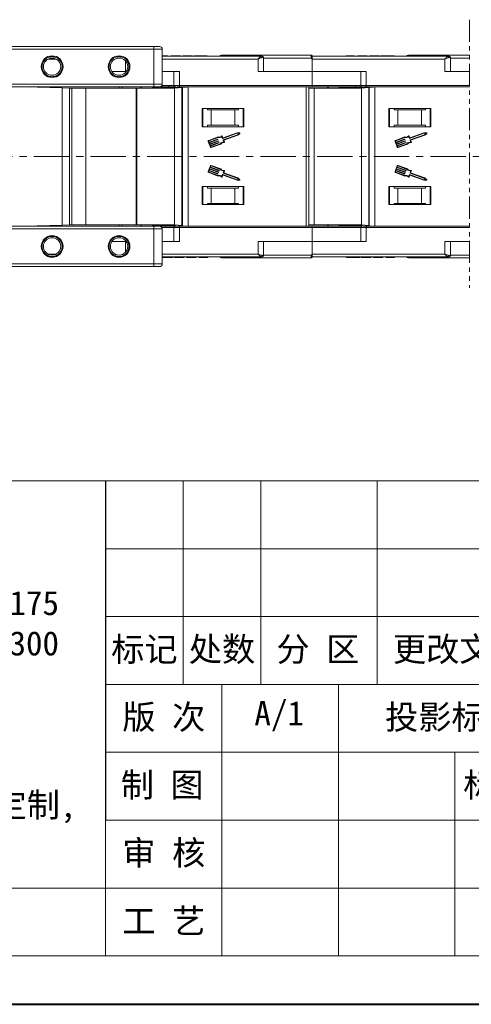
# Model space of a CAD drawing. Header units: millimetres. Extents: x 4016 to 5477, y 50 to 1083.
# Tile 11 of 42: x 4803 to 4965, y 50 to 404. Entities that reach past the tile are written whole.
import ezdxf

# ---------------------------------------------------------------- set-up
doc = ezdxf.new("R2010")
doc.units = ezdxf.units.MM
doc.linetypes.add('CENTERX2', pattern=[20.32, 12.7, -2.54, 2.54, -2.54])
doc.linetypes.add('PHANTOM2', pattern=[31.75, 15.875, -3.175, 3.175, -3.175, 3.175, -3.175])
doc.layers.add('标注线', color=7, linetype='Continuous', lineweight=15)
doc.styles.add('样式 6', font='仿宋_GB2312.ttf')

msp = doc.modelspace()

# ---------------------------------------------------------------- linework, layer by layer
at = {"color": 3, "linetype": 'PHANTOM2', "lineweight": 9, "ltscale": 0.5}
msp.add_line((4964.045, 403.53), (4964.044, 307.256), dxfattribs=at)
at = {"color": 7, "linetype": 'Continuous', "lineweight": 15}
for p, q in [((4850.889, 393.919), (4798.349, 393.919)), ((4798.349, 392.919), (4850.889, 392.919)), ((4850.889, 392.919), (4850.889, 393.919)), ((4850.889, 392.919), (4850.889, 380.419)), ((4853.889, 392.919), (4850.889, 392.919)), ((4853.889, 380.419), (4853.889, 392.919)), ((4812.958, 389.419), (4815.82, 389.419)), ((4840.669, 384.919), (4840.669, 388.769)), ((4889.375, 390.419), (4853.889, 390.419)), ((4853.889, 389.419), (4888.257, 389.419)), ((4854.341, 390.419), (4854.341, 390.619)), ((4855.893, 390.419), (4855.893, 390.619)), ((4856.002, 390.419), (4856.002, 390.619)), ((4857.028, 390.419), (4857.028, 390.619)), ((4857.989, 390.619), (4857.028, 390.619)), ((4857.989, 390.619), (4857.989, 390.419)), ((4860.105, 390.619), (4857.989, 390.619)), ((4860.105, 390.419), (4860.105, 390.619)), ((4860.425, 390.619), (4860.105, 390.619)), ((4860.425, 390.419), (4860.425, 390.619)), ((4864.784, 390.619), (4861.259, 390.619)), ((4861.259, 390.419), (4861.259, 390.619)), ((4864.784, 390.619), (4864.784, 390.419)), ((4865.297, 390.419), (4865.297, 390.619)), ((4867.676, 390.619), (4867.676, 390.419)), ((4870.041, 390.419), (4870.041, 390.619)), ((4888.257, 389.419), (4888.257, 384.919)), ((4890.257, 389.919), (4889.748, 389.919)), ((4890.257, 384.919), (4890.257, 389.919)), ((4907.435, 389.769), (4890.257, 389.769)), ((4907.319, 390.769), (4907.319, 390.769)), ((4907.669, 389.419), (4907.435, 389.769)), ((4956.375, 390.419), (4907.669, 390.419)), ((4907.669, 389.419), (4955.257, 389.419)), ((4907.669, 384.919), (4907.669, 389.419)), ((4919.797, 390.419), (4919.797, 390.619)), ((4921.341, 390.419), (4921.341, 390.619)), ((4922.893, 390.419), (4922.893, 390.619)), ((4923.002, 390.419), (4923.002, 390.619)), ((4924.989, 390.619), (4924.028, 390.619)), ((4924.028, 390.419), (4924.028, 390.619)), ((4924.989, 390.619), (4924.989, 390.419)), ((4927.105, 390.619), (4924.989, 390.619)), ((4927.105, 390.419), (4927.105, 390.619)), ((4927.425, 390.619), (4927.105, 390.619)), ((4927.425, 390.419), (4927.425, 390.619)), ((4931.784, 390.619), (4928.259, 390.619)), ((4928.259, 390.419), (4928.259, 390.619)), ((4931.784, 390.619), (4931.784, 390.419)), ((4932.297, 390.419), (4932.297, 390.619)), ((4934.676, 390.619), (4934.676, 390.419)), ((4937.041, 390.419), (4937.041, 390.619)), ((4955.257, 389.419), (4955.257, 384.919)), ((4957.257, 389.919), (4956.748, 389.919)), ((4957.257, 384.919), (4957.257, 389.919)), ((4964.045, 389.769), (4957.257, 389.769)), ((4835.83, 384.919), (4840.669, 384.919)), ((4840.948, 384.919), (4840.669, 384.919)), ((4840.669, 384.919), (4840.669, 384.568)), ((4860.08, 384.919), (4853.889, 384.919)), ((4858.08, 384.919), (4858.08, 379.919)), ((4860.08, 379.919), (4860.08, 384.919)), ((4888.257, 384.919), (4907.669, 384.919)), ((4927.08, 384.919), (4907.669, 384.919)), ((4907.669, 384.919), (4907.669, 379.919)), ((4925.08, 384.919), (4925.08, 379.919)), ((4927.08, 379.919), (4927.08, 384.919)), ((4955.257, 384.919), (4964.045, 384.919)), ((4850.889, 380.419), (4759.889, 380.419)), ((4850.889, 379.419), (4759.889, 379.419)), ((4804.629, 379.419), (4818.038, 379.042)), ((4805.452, 379.396), (4805.452, 379.419)), ((4805.929, 379.419), (4805.952, 379.417)), ((4806.132, 379.4), (4805.952, 379.417)), ((4805.952, 379.381), (4805.952, 379.417)), ((4806.485, 379.367), (4806.132, 379.4)), ((4806.132, 379.4), (4806.132, 379.376)), ((4818.038, 379.042), (4818.038, 341.919)), ((4820.65, 378.969), (4818.038, 379.042)), ((4820.65, 341.919), (4820.65, 378.969)), ((4820.65, 378.969), (4821.397, 378.969)), ((4821.397, 378.969), (4821.397, 341.919)), ((4826.498, 378.969), (4821.397, 378.969)), ((4826.498, 341.919), (4826.498, 378.969)), ((4844.534, 378.969), (4826.498, 378.969)), ((4838.459, 379.419), (4838.459, 378.969)), ((4839.459, 378.969), (4839.459, 379.419)), ((4844.534, 341.919), (4844.534, 378.969)), ((4844.764, 378.969), (4844.534, 378.969)), ((4844.764, 341.919), (4844.764, 378.969)), ((4858.33, 378.969), (4844.764, 378.969)), ((4846.159, 378.969), (4846.159, 379.419)), ((4846.459, 378.969), (4846.459, 379.419)), ((4850.274, 379.021), (4848.407, 378.969)), ((4850.274, 379.021), (4851.02, 379.042)), ((4850.274, 378.969), (4850.274, 379.021)), ((4853.889, 380.419), (4850.889, 380.419)), ((4850.889, 379.419), (4850.889, 380.419)), ((4862.573, 379.367), (4851.02, 379.042)), ((4851.02, 379.042), (4851.02, 378.969)), ((4858.08, 379.919), (4853.755, 379.919)), ((4860.08, 379.919), (4858.08, 379.919)), ((4860.928, 379.212), (4858.33, 378.969)), ((4858.33, 341.919), (4858.33, 378.969)), ((4907.669, 379.919), (4860.08, 379.919)), ((4860.08, 379.919), (4860.08, 379.419)), ((4860.08, 379.419), (4907.669, 379.419)), ((4861.131, 379.231), (4860.928, 379.212)), ((4860.928, 379.212), (4860.928, 341.919)), ((4863.128, 379.419), (4861.131, 379.231)), ((4861.131, 379.231), (4861.131, 341.919)), ((4863.128, 341.919), (4863.128, 379.419)), ((4905.459, 379.419), (4905.459, 341.919)), ((4906.459, 341.919), (4906.459, 379.419)), ((4908.419, 378.969), (4906.459, 378.969)), ((4907.669, 379.919), (4907.669, 379.419)), ((4925.08, 379.919), (4907.669, 379.919)), ((4908.419, 341.919), (4908.419, 378.969)), ((4925.33, 378.969), (4908.419, 378.969)), ((4913.159, 378.969), (4913.159, 379.419)), ((4913.459, 378.969), (4913.459, 379.419)), ((4917.274, 379.021), (4915.407, 378.969)), ((4917.274, 379.021), (4918.02, 379.042)), ((4917.274, 378.969), (4917.274, 379.021)), ((4929.573, 379.367), (4918.02, 379.042)), ((4918.02, 379.042), (4918.02, 378.969)), ((4927.08, 379.919), (4925.08, 379.919)), ((4927.928, 379.212), (4925.33, 378.969)), ((4925.33, 341.919), (4925.33, 378.969)), ((4964.044, 379.919), (4927.08, 379.919)), ((4927.08, 379.919), (4927.08, 379.419)), ((4927.08, 379.419), (4964.044, 379.419)), ((4928.131, 379.231), (4927.928, 379.212)), ((4927.928, 379.212), (4927.928, 341.919)), ((4930.128, 379.419), (4928.131, 379.231)), ((4928.131, 379.231), (4928.131, 341.919)), ((4930.128, 341.919), (4930.128, 379.419)), ((4883.169, 371.619), (4868.169, 371.619)), ((4868.169, 371.619), (4868.169, 365.119)), ((4868.419, 365.119), (4868.419, 371.619)), ((4870.055, 371.219), (4870.055, 371.619)), ((4870.055, 371.219), (4871.419, 371.219)), ((4871.419, 371.219), (4871.419, 365.719)), ((4879.919, 371.219), (4871.419, 371.219)), ((4879.919, 365.719), (4879.919, 371.219)), ((4879.919, 371.219), (4881.282, 371.219)), ((4881.282, 371.619), (4881.282, 371.219)), ((4882.919, 371.619), (4882.919, 365.119)), ((4883.169, 365.119), (4883.169, 371.619)), ((4950.169, 371.619), (4935.169, 371.619)), ((4935.169, 371.619), (4935.169, 365.119)), ((4935.419, 365.119), (4935.419, 371.619)), ((4937.055, 371.219), (4937.055, 371.619)), ((4937.055, 371.219), (4938.419, 371.219)), ((4938.419, 371.219), (4938.419, 365.719)), ((4946.919, 371.219), (4938.419, 371.219)), ((4946.919, 365.719), (4946.919, 371.219)), ((4946.919, 371.219), (4948.282, 371.219)), ((4948.282, 371.619), (4948.282, 371.219)), ((4949.919, 371.619), (4949.919, 365.119)), ((4950.169, 365.119), (4950.169, 371.619)), ((4818.038, 366.919), (4818.038, 329.795)), ((4820.65, 329.869), (4820.65, 366.919)), ((4821.397, 366.919), (4821.397, 329.869)), ((4826.498, 329.869), (4826.498, 366.919)), ((4844.534, 329.869), (4844.534, 366.919)), ((4844.764, 329.869), (4844.764, 366.919)), ((4858.33, 329.869), (4858.33, 366.919)), ((4860.928, 366.919), (4860.928, 329.625)), ((4861.131, 366.919), (4861.131, 329.606)), ((4863.128, 329.419), (4863.128, 366.919)), ((4868.169, 365.119), (4883.169, 365.119)), ((4870.055, 365.719), (4870.055, 365.119)), ((4871.419, 365.719), (4870.055, 365.719)), ((4879.919, 365.719), (4871.419, 365.719)), ((4881.282, 365.719), (4879.919, 365.719)), ((4881.282, 365.119), (4881.282, 365.719)), ((4905.459, 366.919), (4905.459, 329.419)), ((4906.459, 329.419), (4906.459, 366.919)), ((4908.419, 329.869), (4908.419, 366.919)), ((4925.33, 329.869), (4925.33, 366.919)), ((4927.928, 366.919), (4927.928, 329.625)), ((4928.131, 366.919), (4928.131, 329.606)), ((4930.128, 329.419), (4930.128, 366.919)), ((4935.169, 365.119), (4950.169, 365.119)), ((4937.055, 365.719), (4937.055, 365.119)), ((4938.419, 365.719), (4937.055, 365.719)), ((4946.919, 365.719), (4938.419, 365.719)), ((4948.282, 365.719), (4946.919, 365.719)), ((4948.282, 365.119), (4948.282, 365.719)), ((4873.94, 361.432), (4870.543, 360.191)), ((4870.606, 360.02), (4873.95, 361.241)), ((4873.782, 360.694), (4870.677, 359.56)), ((4870.739, 359.389), (4873.844, 360.523)), ((4873.871, 360.582), (4873.84, 360.667)), ((4875.303, 361.564), (4875.545, 360.902)), ((4875.654, 361.136), (4875.427, 361.756)), ((4875.603, 360.875), (4880.764, 362.76)), ((4880.737, 362.944), (4875.712, 361.109)), ((4880.952, 362.246), (4875.791, 360.361)), ((4875.982, 360.236), (4881.049, 362.088)), ((4881.687, 362.895), (4880.737, 362.944)), ((4880.764, 362.76), (4881.463, 362.724)), ((4881.463, 362.724), (4880.952, 362.246)), ((4881.049, 362.088), (4881.744, 362.738)), ((4940.94, 361.432), (4937.543, 360.191)), ((4937.606, 360.02), (4940.95, 361.241)), ((4940.782, 360.694), (4937.677, 359.56)), ((4937.739, 359.389), (4940.844, 360.523)), ((4940.871, 360.582), (4940.84, 360.667)), ((4942.303, 361.564), (4942.545, 360.902)), ((4942.654, 361.136), (4942.427, 361.756)), ((4942.603, 360.875), (4947.764, 362.76)), ((4947.737, 362.944), (4942.712, 361.109)), ((4947.952, 362.246), (4942.791, 360.361)), ((4942.982, 360.236), (4948.049, 362.088)), ((4948.687, 362.895), (4947.737, 362.944)), ((4947.764, 362.76), (4948.463, 362.724)), ((4948.463, 362.724), (4947.952, 362.246)), ((4948.049, 362.088), (4948.744, 362.738)), ((4870.38, 359.84), (4871.131, 357.784)), ((4870.677, 359.56), (4870.551, 359.903)), ((4870.896, 358.96), (4870.739, 359.389)), ((4874.001, 360.095), (4870.896, 358.96)), ((4870.958, 358.789), (4874.063, 359.924)), ((4871.115, 358.361), (4870.958, 358.789)), ((4874.22, 359.495), (4871.115, 358.361)), ((4871.177, 358.189), (4874.282, 359.324)), ((4871.303, 357.847), (4871.177, 358.189)), ((4874.763, 359.014), (4871.42, 357.792)), ((4871.482, 357.621), (4874.879, 358.862)), ((4874.091, 359.982), (4874.059, 360.068)), ((4874.31, 359.382), (4874.278, 359.468)), ((4875.764, 360.302), (4876.006, 359.64)), ((4876.224, 359.574), (4875.982, 360.236)), ((4937.38, 359.84), (4938.131, 357.784)), ((4937.677, 359.56), (4937.551, 359.903)), ((4937.896, 358.96), (4937.739, 359.389)), ((4941.001, 360.095), (4937.896, 358.96)), ((4937.958, 358.789), (4941.063, 359.924)), ((4938.115, 358.361), (4937.958, 358.789)), ((4941.22, 359.495), (4938.115, 358.361)), ((4938.177, 358.189), (4941.282, 359.324)), ((4938.303, 357.847), (4938.177, 358.189)), ((4941.763, 359.014), (4938.42, 357.792)), ((4938.482, 357.621), (4941.879, 358.862)), ((4941.091, 359.982), (4941.059, 360.068)), ((4941.31, 359.382), (4941.278, 359.468)), ((4942.764, 360.302), (4943.006, 359.64)), ((4943.224, 359.574), (4942.982, 360.236)), ((4871.131, 351.053), (4870.38, 348.997)), ((4870.896, 349.877), (4870.739, 349.449)), ((4874.001, 348.742), (4870.896, 349.877)), ((4871.115, 350.477), (4870.958, 350.048)), ((4870.958, 350.048), (4874.063, 348.914)), ((4874.22, 349.342), (4871.115, 350.477)), ((4871.303, 350.99), (4871.177, 350.648)), ((4871.177, 350.648), (4874.282, 349.513)), ((4874.763, 349.823), (4871.42, 351.045)), ((4874.879, 349.975), (4871.482, 351.216)), ((4938.131, 351.053), (4937.38, 348.997)), ((4937.896, 349.877), (4937.739, 349.449)), ((4941.001, 348.742), (4937.896, 349.877)), ((4938.115, 350.477), (4937.958, 350.048)), ((4937.958, 350.048), (4941.063, 348.914)), ((4941.22, 349.342), (4938.115, 350.477)), ((4938.303, 350.99), (4938.177, 350.648)), ((4938.177, 350.648), (4941.282, 349.513)), ((4941.763, 349.823), (4938.42, 351.045)), ((4941.879, 349.975), (4938.482, 351.216)), ((4870.543, 348.646), (4873.94, 347.405)), ((4870.677, 349.277), (4870.551, 348.935)), ((4870.606, 348.818), (4873.95, 347.596)), ((4873.782, 348.143), (4870.677, 349.277)), ((4870.739, 349.449), (4873.844, 348.314)), ((4873.871, 348.256), (4873.84, 348.17)), ((4874.091, 348.855), (4874.059, 348.77)), ((4874.31, 349.455), (4874.278, 349.369)), ((4875.303, 347.273), (4875.545, 347.935)), ((4875.427, 347.082), (4875.654, 347.702)), ((4875.603, 347.963), (4880.764, 346.077)), ((4875.712, 347.729), (4880.737, 345.893)), ((4875.764, 348.535), (4876.006, 349.197)), ((4880.952, 346.591), (4875.791, 348.477)), ((4875.982, 348.601), (4876.224, 349.264)), ((4881.049, 346.75), (4875.982, 348.601)), ((4881.463, 346.113), (4880.952, 346.591)), ((4881.744, 346.1), (4881.049, 346.75)), ((4937.543, 348.646), (4940.94, 347.405)), ((4937.677, 349.277), (4937.551, 348.935)), ((4937.606, 348.818), (4940.95, 347.596)), ((4940.782, 348.143), (4937.677, 349.277)), ((4937.739, 349.449), (4940.844, 348.314)), ((4940.871, 348.256), (4940.84, 348.17)), ((4941.091, 348.855), (4941.059, 348.77)), ((4941.31, 349.455), (4941.278, 349.369)), ((4942.303, 347.273), (4942.545, 347.935)), ((4942.427, 347.082), (4942.654, 347.702)), ((4942.603, 347.963), (4947.764, 346.077)), ((4942.712, 347.729), (4947.737, 345.893)), ((4942.764, 348.535), (4943.006, 349.197)), ((4947.952, 346.591), (4942.791, 348.477)), ((4942.982, 348.601), (4943.224, 349.264)), ((4948.049, 346.75), (4942.982, 348.601)), ((4948.463, 346.113), (4947.952, 346.591)), ((4948.744, 346.1), (4948.049, 346.75)), ((4883.169, 343.719), (4868.169, 343.719)), ((4868.169, 343.719), (4868.169, 337.219)), ((4868.419, 337.219), (4868.419, 343.719)), ((4870.055, 343.719), (4870.055, 343.119)), ((4870.055, 343.119), (4871.419, 343.119)), ((4871.419, 343.119), (4871.419, 337.619)), ((4871.419, 343.119), (4879.919, 343.119)), ((4879.919, 337.619), (4879.919, 343.119)), ((4879.919, 343.119), (4881.282, 343.119)), ((4880.737, 345.893), (4881.687, 345.942)), ((4880.764, 346.077), (4881.463, 346.113)), ((4881.282, 343.119), (4881.282, 343.719)), ((4882.919, 343.719), (4882.919, 337.219)), ((4883.169, 337.219), (4883.169, 343.719)), ((4950.169, 343.719), (4935.169, 343.719)), ((4935.169, 343.719), (4935.169, 337.219)), ((4935.419, 337.219), (4935.419, 343.719)), ((4937.055, 343.719), (4937.055, 343.119)), ((4937.055, 343.119), (4938.419, 343.119)), ((4938.419, 343.119), (4938.419, 337.619)), ((4938.419, 343.119), (4946.919, 343.119)), ((4946.919, 337.619), (4946.919, 343.119)), ((4946.919, 343.119), (4948.282, 343.119)), ((4947.737, 345.893), (4948.687, 345.942)), ((4947.764, 346.077), (4948.463, 346.113)), ((4948.282, 343.119), (4948.282, 343.719)), ((4949.919, 343.719), (4949.919, 337.219)), ((4950.169, 337.219), (4950.169, 343.719)), ((4868.169, 337.219), (4883.169, 337.219)), ((4871.419, 337.619), (4870.055, 337.619)), ((4870.055, 337.219), (4870.055, 337.619)), ((4871.419, 337.619), (4879.919, 337.619)), ((4881.282, 337.619), (4879.919, 337.619)), ((4881.282, 337.619), (4881.282, 337.219)), ((4935.169, 337.219), (4950.169, 337.219)), ((4938.419, 337.619), (4937.055, 337.619)), ((4937.055, 337.219), (4937.055, 337.619)), ((4938.419, 337.619), (4946.919, 337.619)), ((4948.282, 337.619), (4946.919, 337.619)), ((4948.282, 337.619), (4948.282, 337.219)), ((4759.889, 329.419), (4850.889, 329.419)), ((4818.038, 329.795), (4804.629, 329.419)), ((4805.452, 329.419), (4805.452, 329.442)), ((4805.952, 329.421), (4805.929, 329.419)), ((4805.952, 329.421), (4805.952, 329.456)), ((4805.952, 329.421), (4806.132, 329.438)), ((4806.132, 329.438), (4806.485, 329.471)), ((4806.132, 329.461), (4806.132, 329.438)), ((4818.038, 329.795), (4820.65, 329.869)), ((4821.397, 329.869), (4820.65, 329.869)), ((4821.397, 329.869), (4826.498, 329.869)), ((4826.498, 329.869), (4844.534, 329.869)), ((4838.459, 329.869), (4838.459, 329.419)), ((4839.459, 329.419), (4839.459, 329.869)), ((4844.534, 329.869), (4844.764, 329.869)), ((4844.764, 329.869), (4858.33, 329.869)), ((4846.159, 329.419), (4846.159, 329.869)), ((4846.459, 329.419), (4846.459, 329.869)), ((4848.407, 329.869), (4850.274, 329.816)), ((4850.274, 329.816), (4850.274, 329.869)), ((4851.02, 329.795), (4850.274, 329.816)), ((4850.889, 328.419), (4850.889, 329.419)), ((4851.02, 329.869), (4851.02, 329.795)), ((4851.02, 329.795), (4862.573, 329.471)), ((4853.755, 328.919), (4858.08, 328.919)), ((4858.08, 328.919), (4858.08, 323.919)), ((4858.08, 328.919), (4860.08, 328.919)), ((4858.33, 329.869), (4860.928, 329.625)), ((4860.08, 328.919), (4860.08, 329.419)), ((4907.669, 329.419), (4860.08, 329.419)), ((4860.08, 323.919), (4860.08, 328.919)), ((4860.08, 328.919), (4907.669, 328.919)), ((4860.928, 329.625), (4861.131, 329.606)), ((4861.131, 329.606), (4863.128, 329.419)), ((4906.459, 329.869), (4908.419, 329.869)), ((4907.669, 328.919), (4907.669, 329.419)), ((4907.669, 328.919), (4907.669, 323.919)), ((4907.669, 328.919), (4925.08, 328.919)), ((4908.419, 329.869), (4925.33, 329.869)), ((4913.159, 329.419), (4913.159, 329.869)), ((4913.459, 329.419), (4913.459, 329.869)), ((4915.407, 329.869), (4917.274, 329.816)), ((4917.274, 329.816), (4917.274, 329.869)), ((4918.02, 329.795), (4917.274, 329.816)), ((4918.02, 329.869), (4918.02, 329.795)), ((4918.02, 329.795), (4929.573, 329.471)), ((4925.08, 328.919), (4925.08, 323.919)), ((4925.08, 328.919), (4927.08, 328.919)), ((4925.33, 329.869), (4927.928, 329.625)), ((4927.08, 328.919), (4927.08, 329.419)), ((4964.044, 329.419), (4927.08, 329.419)), ((4927.08, 323.919), (4927.08, 328.919)), ((4927.08, 328.919), (4964.044, 328.919)), ((4927.928, 329.625), (4928.131, 329.606)), ((4928.131, 329.606), (4930.128, 329.419)), ((4759.889, 328.419), (4850.889, 328.419)), ((4850.889, 328.419), (4850.889, 315.919)), ((4850.889, 328.419), (4853.889, 328.419)), ((4853.889, 315.919), (4853.889, 328.419)), ((4840.669, 323.919), (4835.83, 323.919)), ((4840.669, 324.269), (4840.669, 323.919)), ((4840.669, 323.919), (4840.948, 323.919)), ((4840.669, 320.068), (4840.669, 323.919)), ((4853.889, 323.919), (4860.08, 323.919)), ((4907.669, 323.919), (4888.257, 323.919)), ((4888.257, 323.919), (4888.257, 319.419)), ((4890.257, 318.919), (4890.257, 323.919)), ((4907.669, 319.419), (4907.669, 323.919)), ((4907.669, 323.919), (4927.08, 323.919)), ((4964.044, 323.919), (4955.257, 323.919)), ((4955.257, 323.919), (4955.257, 319.419)), ((4957.257, 318.919), (4957.257, 323.919)), ((4815.82, 319.419), (4812.958, 319.419)), ((4888.257, 319.419), (4853.889, 319.419)), ((4853.889, 318.419), (4889.375, 318.419)), ((4855.354, 318.419), (4855.354, 318.219)), ((4857.733, 318.219), (4857.733, 318.419)), ((4858.246, 318.219), (4858.246, 318.419)), ((4861.771, 318.219), (4858.246, 318.219)), ((4861.771, 318.419), (4861.771, 318.219)), ((4862.605, 318.219), (4862.605, 318.419)), ((4862.925, 318.219), (4862.605, 318.219)), ((4862.925, 318.219), (4862.925, 318.419)), ((4865.041, 318.219), (4862.925, 318.219)), ((4865.041, 318.219), (4865.041, 318.419)), ((4866.002, 318.219), (4865.041, 318.219)), ((4866.002, 318.419), (4866.002, 318.219)), ((4867.028, 318.419), (4867.028, 318.219)), ((4867.137, 318.419), (4867.137, 318.219)), ((4868.688, 318.419), (4868.688, 318.219)), ((4870.233, 318.219), (4870.233, 318.419)), ((4889.748, 318.919), (4890.257, 318.919)), ((4890.257, 319.069), (4907.435, 319.069)), ((4907.319, 318.069), (4907.319, 318.069)), ((4907.435, 319.069), (4907.669, 319.419)), ((4955.257, 319.419), (4907.669, 319.419)), ((4907.669, 318.421), (4907.669, 318.419)), ((4907.669, 318.419), (4956.375, 318.419)), ((4919.989, 318.419), (4919.989, 318.219)), ((4922.354, 318.419), (4922.354, 318.219)), ((4924.733, 318.219), (4924.733, 318.419)), ((4925.246, 318.219), (4925.246, 318.419)), ((4928.771, 318.219), (4925.246, 318.219)), ((4928.771, 318.419), (4928.771, 318.219)), ((4929.605, 318.219), (4929.605, 318.419)), ((4929.925, 318.219), (4929.605, 318.219)), ((4929.925, 318.219), (4929.925, 318.419)), ((4932.041, 318.219), (4929.925, 318.219)), ((4932.041, 318.219), (4932.041, 318.419)), ((4933.002, 318.219), (4932.041, 318.219)), ((4933.002, 318.419), (4933.002, 318.219)), ((4934.028, 318.419), (4934.028, 318.219)), ((4934.137, 318.419), (4934.137, 318.219)), ((4935.688, 318.419), (4935.688, 318.219)), ((4937.233, 318.219), (4937.233, 318.419)), ((4956.748, 318.919), (4957.257, 318.919)), ((4957.257, 319.069), (4964.044, 319.069)), ((4850.889, 315.919), (4798.349, 315.919)), ((4798.349, 314.919), (4850.889, 314.919)), ((4850.889, 315.919), (4853.889, 315.919)), ((4850.889, 314.919), (4850.889, 315.919))]:
    msp.add_line(p, q, dxfattribs=at)
at = {"color": 1, "linetype": 'CENTERX2', "lineweight": 13}
msp.add_line((5328.502, 354.419), (4492.45, 354.419), dxfattribs=at)
at = {"color": 7, "lineweight": 13}
for p, q in [((4680.485, 237.981), (5459.645, 237.981)), ((4833.576, 67.551), (4833.576, 237.981)), ((4103.162, 67.551), (4833.576, 67.551)), ((4833.576, 67.551), (5459.645, 67.551))]:
    msp.add_line(p, q, dxfattribs=at)
at = {"color": 7}
msp.add_line((4833.576, 237.981), (4833.576, 116.245), dxfattribs=at)
at = {"color": 7, "lineweight": 15}
for p, q in [((4861.402, 237.981), (4861.402, 164.94)), ((4889.227, 237.981), (4889.227, 164.94)), ((4930.965, 237.981), (4930.965, 164.94)), ((4833.576, 213.634), (5084.004, 213.634)), ((4833.576, 189.287), (5084.004, 189.287)), ((4833.576, 164.94), (5084.004, 164.94)), ((4875.314, 164.94), (4875.314, 67.551)), ((4917.052, 164.94), (4917.052, 67.551)), ((4833.576, 140.592), (5247.478, 140.592)), ((4958.79, 140.592), (4958.79, 67.551)), ((4833.576, 116.245), (5084.004, 116.245)), ((4103.162, 91.898), (4833.576, 91.898)), ((4833.576, 91.898), (5084.004, 91.898))]:
    msp.add_line(p, q, dxfattribs=at)
at = {"color": 7, "lineweight": 40}
msp.add_line((4016.208, 50.16), (5477.036, 50.16), dxfattribs=at)
at = {"color": 7, "linetype": 'Continuous', "lineweight": 15}
for centre, radius in [((4814.389, 386.669), 3.9), ((4814.389, 386.669), 3.1), ((4838.389, 386.669), 3.9), ((4838.389, 386.669), 3.1), ((4814.389, 322.169), 3.9), ((4814.389, 322.169), 3.1), ((4838.389, 322.169), 3.9), ((4838.389, 322.169), 3.1)]:
    msp.add_circle(centre, radius, dxfattribs=at)
for centre, radius, start, end in [((4852.889, 392.919), 1, 0, 90), ((4875.169, 389.769), 1, 90, 139.04573), ((4889.301, 389.974), 0.451, 352.91869, 80.47981), ((4889.757, 389.919), 0.5, 360, 90), ((4907.319, 390.419), 0.35, 0.00041, 90.00191), ((4943.213, 322.841), 75.89, 117.92809, 118.12821), ((4942.169, 389.769), 1, 90, 139.04573), ((4956.301, 389.974), 0.451, 352.91869, 80.47981), ((4956.757, 389.919), 0.5, 360, 90), ((4852.889, 380.419), 1, 270, 0), ((4856.597, 379.919), 0.5, 180, 270), ((4858.58, 379.919), 0.5, 180, 270), ((4923.597, 379.919), 0.5, 180, 270), ((4925.58, 379.919), 0.5, 180, 270), ((4873.797, 360.652), 0.0456, 20.07046, 110.07046), ((4873.829, 360.566), 0.0456, 290.07046, 20.07046), ((4874.308, 362.737), 1.355, 254.2528, 315.58546), ((4874.308, 362.737), 1.538, 256.51116, 310.30711), ((4875.342, 361.724), 0.0912, 20.07046, 135.58546), ((4875.588, 360.917), 0.0456, 200.07046, 290.07046), ((4875.697, 361.151), 0.0456, 200.07046, 290.07046), ((4881.682, 362.804), 0.0912, 313.09192, 87.049), ((4940.797, 360.652), 0.0456, 20.07046, 110.07046), ((4940.829, 360.566), 0.0456, 290.07046, 20.07046), ((4941.308, 362.737), 1.355, 254.2528, 315.58546), ((4941.308, 362.737), 1.538, 256.51116, 310.30711), ((4942.342, 361.724), 0.0912, 20.07046, 135.58546), ((4942.588, 360.917), 0.0456, 200.07046, 290.07046), ((4942.697, 361.151), 0.0456, 200.07046, 290.07046), ((4948.682, 362.804), 0.0912, 313.09192, 87.049), ((4870.637, 359.934), 0.274, 110.07046, 200.07046), ((4870.637, 359.934), 0.0912, 110.07046, 200.07046), ((4871.388, 357.878), 0.274, 200.07046, 290.07046), ((4871.388, 357.878), 0.0912, 200.07046, 290.07046), ((4874.016, 360.052), 0.0456, 20.07046, 110.07046), ((4874.048, 359.966), 0.0456, 290.07046, 20.07046), ((4874.235, 359.452), 0.0456, 20.07046, 110.07046), ((4874.267, 359.367), 0.0456, 290.07046, 20.07046), ((4876.002, 358.102), 1.538, 89.8338, 143.62975), ((4876.002, 358.102), 1.355, 84.55545, 145.88812), ((4875.807, 360.318), 0.0456, 110.07046, 200.07046), ((4876.139, 359.542), 0.0912, 264.55545, 20.07046), ((4937.637, 359.934), 0.274, 110.07046, 200.07046), ((4937.637, 359.934), 0.0912, 110.07046, 200.07046), ((4938.388, 357.878), 0.274, 200.07046, 290.07046), ((4938.388, 357.878), 0.0912, 200.07046, 290.07046), ((4941.016, 360.052), 0.0456, 20.07046, 110.07046), ((4941.048, 359.966), 0.0456, 290.07046, 20.07046), ((4941.235, 359.452), 0.0456, 20.07046, 110.07046), ((4941.267, 359.367), 0.0456, 290.07046, 20.07046), ((4943.002, 358.102), 1.538, 89.8338, 143.62975), ((4943.002, 358.102), 1.355, 84.55545, 145.88812), ((4942.807, 360.318), 0.0456, 110.07046, 200.07046), ((4943.139, 359.542), 0.0912, 264.55545, 20.07046), ((4871.388, 350.959), 0.274, 69.92954, 159.92954), ((4871.388, 350.959), 0.0912, 69.92954, 159.92954), ((4876.002, 350.735), 1.355, 214.11188, 275.44455), ((4938.388, 350.959), 0.274, 69.92954, 159.92954), ((4938.388, 350.959), 0.0912, 69.92954, 159.92954), ((4943.002, 350.735), 1.355, 214.11188, 275.44455), ((4870.637, 348.903), 0.274, 159.92954, 249.92954), ((4870.637, 348.903), 0.0912, 159.92954, 249.92954), ((4873.797, 348.186), 0.0456, 249.92954, 339.92954), ((4873.829, 348.271), 0.0456, 339.92954, 69.92954), ((4874.308, 346.101), 1.355, 44.41454, 105.7472), ((4874.308, 346.101), 1.538, 49.69289, 103.48884), ((4874.016, 348.785), 0.0456, 249.92954, 339.92954), ((4874.048, 348.871), 0.0456, 339.92954, 69.92954), ((4874.235, 349.385), 0.0456, 249.92954, 339.92954), ((4874.267, 349.471), 0.0456, 339.92954, 69.92954), ((4876.002, 350.735), 1.538, 216.37025, 270.1662), ((4875.342, 347.113), 0.0912, 224.41454, 339.92954), ((4875.588, 347.92), 0.0456, 69.92954, 159.92954), ((4875.697, 347.686), 0.0456, 69.92954, 159.92954), ((4875.807, 348.519), 0.0456, 159.92954, 249.92954), ((4876.139, 349.295), 0.0912, 339.92954, 95.44455), ((4937.637, 348.903), 0.274, 159.92954, 249.92954), ((4937.637, 348.903), 0.0912, 159.92954, 249.92954), ((4940.797, 348.186), 0.0456, 249.92954, 339.92954), ((4940.829, 348.271), 0.0456, 339.92954, 69.92954), ((4941.308, 346.101), 1.355, 44.41454, 105.7472), ((4941.308, 346.101), 1.538, 49.69289, 103.48884), ((4941.016, 348.785), 0.0456, 249.92954, 339.92954), ((4941.048, 348.871), 0.0456, 339.92954, 69.92954), ((4941.235, 349.385), 0.0456, 249.92954, 339.92954), ((4941.267, 349.471), 0.0456, 339.92954, 69.92954), ((4943.002, 350.735), 1.538, 216.37025, 270.1662), ((4942.342, 347.113), 0.0912, 224.41454, 339.92954), ((4942.588, 347.92), 0.0456, 69.92954, 159.92954), ((4942.697, 347.686), 0.0456, 69.92954, 159.92954), ((4942.807, 348.519), 0.0456, 159.92954, 249.92954), ((4943.139, 349.295), 0.0912, 339.92954, 95.44455), ((4881.682, 346.033), 0.0912, 272.951, 46.90808), ((4948.682, 346.033), 0.0912, 272.951, 46.90808), ((4852.889, 328.419), 1, 0, 90), ((4858.58, 328.919), 0.5, 90, 180), ((4925.58, 328.919), 0.5, 90, 180), ((4875.169, 319.069), 1, 221.2946, 270), ((4889.301, 318.863), 0.451, 279.5202, 7.08135), ((4889.757, 318.919), 0.5, 270, 360), ((4907.319, 318.419), 0.35, 269.99809, 359.99959), ((4943.213, 385.996), 75.89, 241.87179, 242.07191), ((4942.169, 319.069), 1, 221.2946, 270), ((4956.301, 318.863), 0.451, 279.5202, 7.08135), ((4956.757, 318.919), 0.5, 270, 360), ((4852.889, 315.919), 1, 270, 0)]:
    msp.add_arc(centre, radius, start, end, dxfattribs=at)
for points, knots in [([(4852.889, 393.919), (4852.862, 393.919), (4852.821, 393.919), (4852.572, 393.919), (4852.313, 393.919), (4851.995, 393.919), (4851.529, 393.919), (4851.141, 393.919), (4850.889, 393.919)], [0, 0, 0, 0, 0.2394429, 0.3698071, 0.5000001, 0.6303641, 0.7605571, 1, 1, 1, 1]), ([(4810.789, 386.669), (4810.837, 387.121), (4810.912, 387.82), (4811.36, 388.659), (4811.825, 389.231), (4812.398, 389.7), (4813.237, 390.134), (4814.389, 390.356), (4815.541, 390.134), (4816.38, 389.7), (4816.952, 389.232), (4817.418, 388.66), (4817.866, 387.82), (4817.941, 387.121), (4817.989, 386.669)], [0, 0, 0, 0, 0.1197215, 0.184837, 0.25, 0.3151155, 0.3802785, 0.5, 0.6197215, 0.684837, 0.75, 0.8151155, 0.8802785, 1, 1, 1, 1]), ([(4834.789, 386.669), (4834.837, 387.121), (4834.912, 387.82), (4835.36, 388.659), (4835.825, 389.231), (4836.398, 389.7), (4837.237, 390.134), (4838.389, 390.356), (4839.541, 390.134), (4840.38, 389.7), (4840.952, 389.232), (4841.418, 388.66), (4841.866, 387.82), (4841.941, 387.121), (4841.989, 386.669)], [0, 0, 0, 0, 0.1197215, 0.184837, 0.25, 0.3151155, 0.3802785, 0.5, 0.6197215, 0.684837, 0.75, 0.8151155, 0.8802785, 1, 1, 1, 1]), ([(4854.341, 390.619), (4854.205, 390.619), (4854.049, 390.619), (4853.907, 390.619), (4853.889, 390.619)], [0, 0, 0, 0, 0.8761012, 1, 1, 1, 1]), ([(4855.893, 390.619), (4855.839, 390.619), (4855.731, 390.619), (4855.427, 390.619), (4854.962, 390.619), (4854.575, 390.619), (4854.341, 390.619)], [0, 0, 0, 0, 0.2064605, 0.4135145, 0.6452106, 1, 1, 1, 1]), ([(4867.676, 390.619), (4867.542, 390.619), (4867.139, 390.619), (4866.478, 390.619), (4865.857, 390.619), (4865.432, 390.619), (4865.306, 390.619), (4865.299, 390.619), (4865.297, 390.619)], [0, 0, 0, 0, 0.1021706, 0.3092201, 0.51365, 0.6922749, 0.9324126, 1, 1, 1, 1]), ([(4870.041, 390.619), (4870.037, 390.619), (4870.027, 390.619), (4869.885, 390.619), (4869.493, 390.619), (4868.919, 390.619), (4868.28, 390.619), (4867.858, 390.619), (4867.676, 390.619)], [0, 0, 0, 0, 0.1018882, 0.3073435, 0.4929627, 0.6786474, 0.8607914, 1, 1, 1, 1]), ([(4907.319, 390.769), (4906.006, 390.769), (4903.34, 390.769), (4899.351, 390.769), (4895.707, 390.769), (4892.472, 390.769), (4889.646, 390.769), (4886.985, 390.769), (4883.707, 390.769), (4880.918, 390.769), (4878.717, 390.769), (4877.245, 390.769), (4876.079, 390.769), (4875.308, 390.769), (4875.215, 390.769), (4875.169, 390.769)], [0, 0, 0, 0, 0.077724, 0.157824, 0.2401354, 0.3044544, 0.368763, 0.4344301, 0.5000865, 0.631237, 0.695556, 0.7598646, 0.8421852, 0.9222831, 1, 1, 1, 1]), ([(4888.257, 389.419), (4888.363, 389.541), (4888.575, 389.786), (4888.885, 390.116), (4889.164, 390.366), (4889.307, 390.402), (4889.375, 390.419)], [0, 0, 0, 0, 0.2515188, 0.5017844, 0.7656323, 1, 1, 1, 1]), ([(4889.748, 389.919), (4889.653, 389.909), (4889.444, 389.887), (4888.945, 389.716), (4888.527, 389.535), (4888.257, 389.419)], [0, 0, 0, 0, 0.2270634, 0.5015869, 1, 1, 1, 1]), ([(4907.435, 389.769), (4907.418, 389.825), (4907.381, 389.948), (4907.352, 390.135), (4907.332, 390.317), (4907.321, 390.499), (4907.319, 390.645), (4907.318, 390.748), (4907.319, 390.761), (4907.319, 390.769)], [0, 0, 0, 0, 0.1119973, 0.2448439, 0.3691679, 0.5008987, 0.6875333, 0.8281382, 1, 1, 1, 1]), ([(4907.669, 390.419), (4907.669, 390.408), (4907.669, 390.385), (4907.669, 390.213), (4907.669, 390.028), (4907.669, 389.912), (4907.669, 389.893)], [0, 0, 0, 0, 0.3133566, 0.6267132, 0.9400698, 1, 1, 1, 1]), ([(4921.341, 390.619), (4921.208, 390.619), (4920.903, 390.619), (4920.452, 390.619), (4920.093, 390.619), (4919.839, 390.619), (4919.813, 390.619), (4919.797, 390.619)], [0, 0, 0, 0, 0.15529194, 0.35314526, 0.54324301, 0.704067, 1, 1, 1, 1]), ([(4922.893, 390.619), (4922.839, 390.619), (4922.731, 390.619), (4922.427, 390.619), (4921.962, 390.619), (4921.575, 390.619), (4921.341, 390.619)], [0, 0, 0, 0, 0.2064605, 0.4135145, 0.6452106, 1, 1, 1, 1]), ([(4934.676, 390.619), (4934.542, 390.619), (4934.139, 390.619), (4933.478, 390.619), (4932.857, 390.619), (4932.432, 390.619), (4932.306, 390.619), (4932.299, 390.619), (4932.297, 390.619)], [0, 0, 0, 0, 0.1021706, 0.3092201, 0.51365, 0.6922749, 0.9324126, 1, 1, 1, 1]), ([(4937.041, 390.619), (4937.037, 390.619), (4937.027, 390.619), (4936.885, 390.619), (4936.493, 390.619), (4935.919, 390.619), (4935.28, 390.619), (4934.858, 390.619), (4934.676, 390.619)], [0, 0, 0, 0, 0.1018882, 0.3073435, 0.4929627, 0.6786474, 0.8607914, 1, 1, 1, 1]), ([(4964.045, 390.769), (4963.509, 390.769), (4961.96, 390.769), (4959.472, 390.769), (4956.646, 390.769), (4953.985, 390.769), (4950.707, 390.769), (4947.918, 390.769), (4945.717, 390.769), (4944.245, 390.769), (4943.079, 390.769), (4942.308, 390.769), (4942.215, 390.769), (4942.169, 390.769)], [0.20657934, 0.20657934, 0.20657934, 0.20657934, 0.24013537, 0.30445442, 0.36876305, 0.43443011, 0.50008652, 0.63123697, 0.69555602, 0.75986465, 0.84218523, 0.92228307, 1, 1, 1, 1]), ([(4955.257, 389.419), (4955.363, 389.541), (4955.575, 389.786), (4955.885, 390.116), (4956.164, 390.366), (4956.307, 390.402), (4956.375, 390.419)], [0, 0, 0, 0, 0.2515188, 0.50178442, 0.76563227, 1, 1, 1, 1]), ([(4956.748, 389.919), (4956.653, 389.909), (4956.444, 389.887), (4955.945, 389.716), (4955.527, 389.535), (4955.257, 389.419)], [0, 0, 0, 0, 0.2270634, 0.5015869, 1, 1, 1, 1]), ([(4817.989, 386.669), (4817.941, 386.216), (4817.866, 385.517), (4817.418, 384.678), (4816.953, 384.106), (4816.38, 383.638), (4815.541, 383.204), (4814.389, 382.981), (4813.237, 383.204), (4812.398, 383.637), (4811.826, 384.106), (4811.36, 384.678), (4810.912, 385.517), (4810.837, 386.216), (4810.789, 386.669)], [0, 0, 0, 0, 0.1197215, 0.184837, 0.25, 0.3151155, 0.3802785, 0.5, 0.6197215, 0.684837, 0.75, 0.8151155, 0.8802785, 1, 1, 1, 1]), ([(4841.989, 386.669), (4841.941, 386.216), (4841.866, 385.517), (4841.418, 384.678), (4840.953, 384.106), (4840.38, 383.638), (4839.541, 383.204), (4838.389, 382.981), (4837.237, 383.204), (4836.398, 383.637), (4835.826, 384.106), (4835.36, 384.678), (4834.912, 385.517), (4834.837, 386.216), (4834.789, 386.669)], [0, 0, 0, 0, 0.1197215, 0.184837, 0.25, 0.3151155, 0.3802785, 0.5, 0.6197215, 0.684837, 0.75, 0.8151155, 0.8802785, 1, 1, 1, 1]), ([(4852.889, 379.419), (4852.862, 379.419), (4852.821, 379.419), (4852.572, 379.419), (4852.313, 379.419), (4851.995, 379.419), (4851.529, 379.419), (4851.141, 379.419), (4850.889, 379.419)], [0, 0, 0, 0, 0.2394429, 0.3696359, 0.4999999, 0.6301929, 0.7605571, 1, 1, 1, 1]), ([(4853.239, 379.419), (4854.114, 379.419), (4856.005, 379.419), (4857.843, 379.419), (4858.754, 379.419), (4858.768, 379.419)], [0, 0, 0, 0, 0.4587058, 0.9918697, 1, 1, 1, 1]), ([(4859.118, 379.419), (4859.16, 379.419), (4859.309, 379.419), (4859.645, 379.419), (4859.938, 379.419), (4860.08, 379.419)], [0, 0, 0, 0, 0.1658977, 0.5921255, 1, 1, 1, 1]), ([(4907.669, 379.419), (4909.01, 379.419), (4911.735, 379.419), (4915.817, 379.419), (4919.559, 379.419), (4922.86, 379.419), (4924.843, 379.419), (4925.754, 379.419), (4925.768, 379.419)], [0, 0, 0, 0, 0.210038, 0.4265898, 0.6492407, 0.8232797, 0.9973463, 1, 1, 1, 1]), ([(4926.118, 379.419), (4926.16, 379.419), (4926.309, 379.419), (4926.645, 379.419), (4926.938, 379.419), (4927.08, 379.419)], [0, 0, 0, 0, 0.1658977, 0.5921255, 1, 1, 1, 1]), ([(4850.889, 329.419), (4851.141, 329.419), (4851.529, 329.419), (4851.995, 329.419), (4852.313, 329.419), (4852.572, 329.419), (4852.821, 329.419), (4852.862, 329.419), (4852.889, 329.419)], [0, 0, 0, 0, 0.23944295, 0.36963586, 0.49999992, 0.63019291, 0.76055705, 1, 1, 1, 1]), ([(4858.699, 329.419), (4857.763, 329.419), (4856.013, 329.419), (4854.119, 329.419), (4853.239, 329.419)], [0, 0, 0, 0, 0.53504132, 1, 1, 1, 1]), ([(4860.08, 329.419), (4859.937, 329.419), (4859.644, 329.419), (4859.282, 329.419), (4859.112, 329.419), (4859.049, 329.419)], [0, 0, 0, 0, 0.3748158, 0.7664972, 1, 1, 1, 1]), ([(4925.58, 329.419), (4924.681, 329.419), (4922.832, 329.419), (4919.551, 329.419), (4915.82, 329.419), (4911.735, 329.419), (4909.01, 329.419), (4907.669, 329.419)], [0, 0, 0, 0, 0.1671161, 0.3432074, 0.5684235, 0.7875063, 1, 1, 1, 1]), ([(4927.08, 329.419), (4926.937, 329.419), (4926.644, 329.419), (4926.282, 329.419), (4926.112, 329.419), (4926.049, 329.419)], [0, 0, 0, 0, 0.3748158, 0.7664972, 1, 1, 1, 1]), ([(4810.789, 322.169), (4810.837, 322.621), (4810.912, 323.32), (4811.36, 324.159), (4811.825, 324.731), (4812.398, 325.2), (4813.237, 325.634), (4814.389, 325.856), (4815.541, 325.634), (4816.38, 325.2), (4816.952, 324.732), (4817.418, 324.16), (4817.866, 323.32), (4817.941, 322.621), (4817.989, 322.169)], [0, 0, 0, 0, 0.1197215, 0.184837, 0.25, 0.3151155, 0.3802785, 0.5, 0.6197215, 0.684837, 0.75, 0.8151155, 0.8802785, 1, 1, 1, 1]), ([(4834.789, 322.169), (4834.837, 322.621), (4834.912, 323.32), (4835.36, 324.159), (4835.825, 324.731), (4836.398, 325.2), (4837.237, 325.634), (4838.389, 325.856), (4839.541, 325.634), (4840.38, 325.2), (4840.952, 324.732), (4841.418, 324.16), (4841.866, 323.32), (4841.941, 322.621), (4841.989, 322.169)], [0, 0, 0, 0, 0.1197215, 0.184837, 0.25, 0.3151155, 0.3802785, 0.5, 0.6197215, 0.684837, 0.75, 0.8151155, 0.8802785, 1, 1, 1, 1]), ([(4817.989, 322.169), (4817.941, 321.716), (4817.866, 321.017), (4817.418, 320.178), (4816.953, 319.606), (4816.38, 319.138), (4815.541, 318.704), (4814.389, 318.481), (4813.237, 318.704), (4812.398, 319.137), (4811.826, 319.606), (4811.36, 320.178), (4810.912, 321.017), (4810.837, 321.716), (4810.789, 322.169)], [0, 0, 0, 0, 0.1197215, 0.184837, 0.25, 0.3151155, 0.3802785, 0.5, 0.6197215, 0.684837, 0.75, 0.8151155, 0.8802785, 1, 1, 1, 1]), ([(4841.989, 322.169), (4841.941, 321.716), (4841.866, 321.017), (4841.418, 320.178), (4840.953, 319.606), (4840.38, 319.138), (4839.541, 318.704), (4838.389, 318.481), (4837.237, 318.704), (4836.398, 319.137), (4835.826, 319.606), (4835.36, 320.178), (4834.912, 321.017), (4834.837, 321.716), (4834.789, 322.169)], [0, 0, 0, 0, 0.1197215, 0.184837, 0.25, 0.3151155, 0.3802785, 0.5, 0.6197215, 0.684837, 0.75, 0.8151155, 0.8802785, 1, 1, 1, 1]), ([(4853.951, 318.219), (4854.011, 318.219), (4854.25, 318.219), (4854.755, 318.219), (4855.173, 318.219), (4855.354, 318.219)], [0, 0, 0, 0, 0.1585665, 0.6354947, 1, 1, 1, 1]), ([(4855.354, 318.219), (4855.487, 318.219), (4855.891, 318.219), (4856.551, 318.219), (4857.173, 318.219), (4857.598, 318.219), (4857.724, 318.219), (4857.731, 318.219), (4857.733, 318.219)], [0, 0, 0, 0, 0.1021706, 0.3092201, 0.51365, 0.6922749, 0.9324126, 1, 1, 1, 1]), ([(4867.137, 318.219), (4867.191, 318.219), (4867.299, 318.219), (4867.603, 318.219), (4868.068, 318.219), (4868.455, 318.219), (4868.688, 318.219)], [0, 0, 0, 0, 0.2064605, 0.4135145, 0.6452106, 1, 1, 1, 1]), ([(4868.688, 318.219), (4868.822, 318.219), (4869.126, 318.219), (4869.578, 318.219), (4869.937, 318.219), (4870.191, 318.219), (4870.217, 318.219), (4870.233, 318.219)], [0, 0, 0, 0, 0.1552919, 0.3531453, 0.543243, 0.704067, 1, 1, 1, 1]), ([(4875.169, 318.069), (4875.215, 318.069), (4875.308, 318.069), (4876.079, 318.069), (4877.245, 318.069), (4878.716, 318.069), (4880.365, 318.069), (4882.304, 318.069), (4885.261, 318.069), (4888.695, 318.069), (4892.472, 318.069), (4895.708, 318.069), (4899.351, 318.069), (4903.34, 318.069), (4906.006, 318.069), (4907.319, 318.069)], [0, 0, 0, 0, 0.0777263, 0.157824, 0.2401354, 0.3044544, 0.368763, 0.4344301, 0.5000865, 0.631237, 0.695556, 0.7598647, 0.8421852, 0.9222807, 1, 1, 1, 1]), ([(4889.375, 318.419), (4889.307, 318.435), (4889.164, 318.471), (4888.885, 318.721), (4888.575, 319.051), (4888.363, 319.296), (4888.257, 319.419)], [0, 0, 0, 0, 0.2343588, 0.4982155, 0.7484812, 1, 1, 1, 1]), ([(4888.257, 319.419), (4888.527, 319.302), (4888.945, 319.122), (4889.444, 318.95), (4889.653, 318.928), (4889.748, 318.919)], [0, 0, 0, 0, 0.4984129, 0.772928, 1, 1, 1, 1]), ([(4907.319, 318.069), (4907.319, 318.076), (4907.318, 318.089), (4907.319, 318.192), (4907.321, 318.338), (4907.332, 318.521), (4907.352, 318.704), (4907.381, 318.891), (4907.418, 319.013), (4907.435, 319.069)], [0, 0, 0, 0, 0.1718456, 0.312445, 0.4991009, 0.6298393, 0.7575038, 0.8890244, 1, 1, 1, 1]), ([(4907.669, 318.944), (4907.669, 318.852), (4907.669, 318.667), (4907.669, 318.505), (4907.669, 318.474), (4907.669, 318.465)], [0, 0, 0, 0, 0.412717, 0.8254516, 1, 1, 1, 1]), ([(4919.989, 318.219), (4919.993, 318.219), (4920.003, 318.219), (4920.145, 318.219), (4920.537, 318.219), (4921.111, 318.219), (4921.75, 318.219), (4922.172, 318.219), (4922.354, 318.219)], [0, 0, 0, 0, 0.1018882, 0.3073435, 0.4929627, 0.6786474, 0.8607914, 1, 1, 1, 1]), ([(4922.354, 318.219), (4922.487, 318.219), (4922.891, 318.219), (4923.551, 318.219), (4924.173, 318.219), (4924.598, 318.219), (4924.724, 318.219), (4924.731, 318.219), (4924.733, 318.219)], [0, 0, 0, 0, 0.1021706, 0.3092201, 0.51365, 0.6922749, 0.9324126, 1, 1, 1, 1]), ([(4934.137, 318.219), (4934.191, 318.219), (4934.299, 318.219), (4934.603, 318.219), (4935.068, 318.219), (4935.455, 318.219), (4935.688, 318.219)], [0, 0, 0, 0, 0.2064605, 0.4135145, 0.6452106, 1, 1, 1, 1]), ([(4935.688, 318.219), (4935.822, 318.219), (4936.126, 318.219), (4936.578, 318.219), (4936.937, 318.219), (4937.191, 318.219), (4937.217, 318.219), (4937.233, 318.219)], [0, 0, 0, 0, 0.1552919, 0.3531453, 0.543243, 0.704067, 1, 1, 1, 1]), ([(4942.169, 318.069), (4942.215, 318.069), (4942.308, 318.069), (4943.079, 318.069), (4944.245, 318.069), (4945.716, 318.069), (4947.365, 318.069), (4949.304, 318.069), (4952.261, 318.069), (4955.695, 318.069), (4959.472, 318.069), (4961.959, 318.069), (4963.508, 318.069), (4964.044, 318.069)], [0, 0, 0, 0, 0.0777263, 0.15782402, 0.24013536, 0.30445442, 0.36876304, 0.4344301, 0.50008652, 0.63123698, 0.69555603, 0.75986465, 0.79340003, 0.79340003, 0.79340003, 0.79340003]), ([(4956.375, 318.419), (4956.307, 318.435), (4956.164, 318.471), (4955.885, 318.721), (4955.575, 319.051), (4955.363, 319.296), (4955.257, 319.419)], [0, 0, 0, 0, 0.2343588, 0.4982155, 0.7484812, 1, 1, 1, 1]), ([(4955.257, 319.419), (4955.527, 319.302), (4955.945, 319.122), (4956.444, 318.95), (4956.653, 318.928), (4956.748, 318.919)], [0, 0, 0, 0, 0.4984129, 0.772928, 1, 1, 1, 1]), ([(4850.889, 314.919), (4851.141, 314.919), (4851.529, 314.919), (4851.995, 314.919), (4852.313, 314.919), (4852.572, 314.919), (4852.821, 314.919), (4852.862, 314.919), (4852.889, 314.919)], [0, 0, 0, 0, 0.2394429, 0.3698071, 0.5000001, 0.6303641, 0.7605571, 1, 1, 1, 1])]:
    msp.add_open_spline(points, degree=3, knots=knots, dxfattribs=at)
for points in [[(4889.375, 390.419), (4889.485, 390.419), (4889.704, 390.419), (4889.74, 390.419), (4889.757, 390.419)], [(4907.669, 389.893), (4907.669, 389.818), (4907.669, 389.667), (4907.669, 389.501), (4907.669, 389.419)], [(4956.375, 390.419), (4956.485, 390.419), (4956.704, 390.419), (4956.74, 390.419), (4956.757, 390.419)], [(4889.757, 318.419), (4889.74, 318.419), (4889.704, 318.419), (4889.485, 318.419), (4889.375, 318.419)], [(4907.669, 319.419), (4907.669, 319.336), (4907.669, 319.17), (4907.669, 319.019), (4907.669, 318.944)], [(4956.757, 318.419), (4956.74, 318.419), (4956.704, 318.419), (4956.485, 318.419), (4956.375, 318.419)]]:
    msp.add_open_spline(points, degree=3, dxfattribs=at)

# ---------------------------------------------------------------- texts
at = {"layer": '标注线', "color": 7, "lineweight": 18, "style": '样式 6'}
for s, insert, char_height, width, attachment_point in [('{\\H1.389x;可选弯曲半径:\\P\\PR100  R125  R150  R175 \\PR200  R225  R250  R300\\P内  宽:\\P\\PBi50\\P注：可根据客户要求定制,\\P数量均以装配1m计算.}', (4686.705, 164.709), 6.26069, 188.10983, 4), ('标记', (4847.489, 177.113), 8.7322, 27.82529, 5), ('处数', (4875.314, 177.113), 8.7322, 27.82529, 5), ('更改文件号', (4966.398, 177.113), 8.7322, 72.00922, 5), ('分 区', (4909.722, 177.113), 8.7322, 40.69877, 5), ('版 次', (4854.445, 152.766), 8.7322, 41.73793, 5), ('A/1', (4895.822, 153.558), 8.7322, 27.82529, 5), ('投影标识', (4957.614, 152.766), 8.7322, 51.03377, 5), ('标准化', (4979.701, 128.419), 8.7322, 56.44173, 5), ('{\\H0.9943x;制 图}', (4853.874, 128.419), 8.73217, 40.59621, 5), ('审 核', (4854.445, 104.072), 8.7322, 41.73793, 5), ('工 艺', (4854.445, 79.725), 8.7322, 41.73793, 5)]:
    msp.add_mtext(s, dxfattribs=dict(at, insert=insert, char_height=char_height, width=width, attachment_point=attachment_point))

doc.saveas('drawing.dxf')
